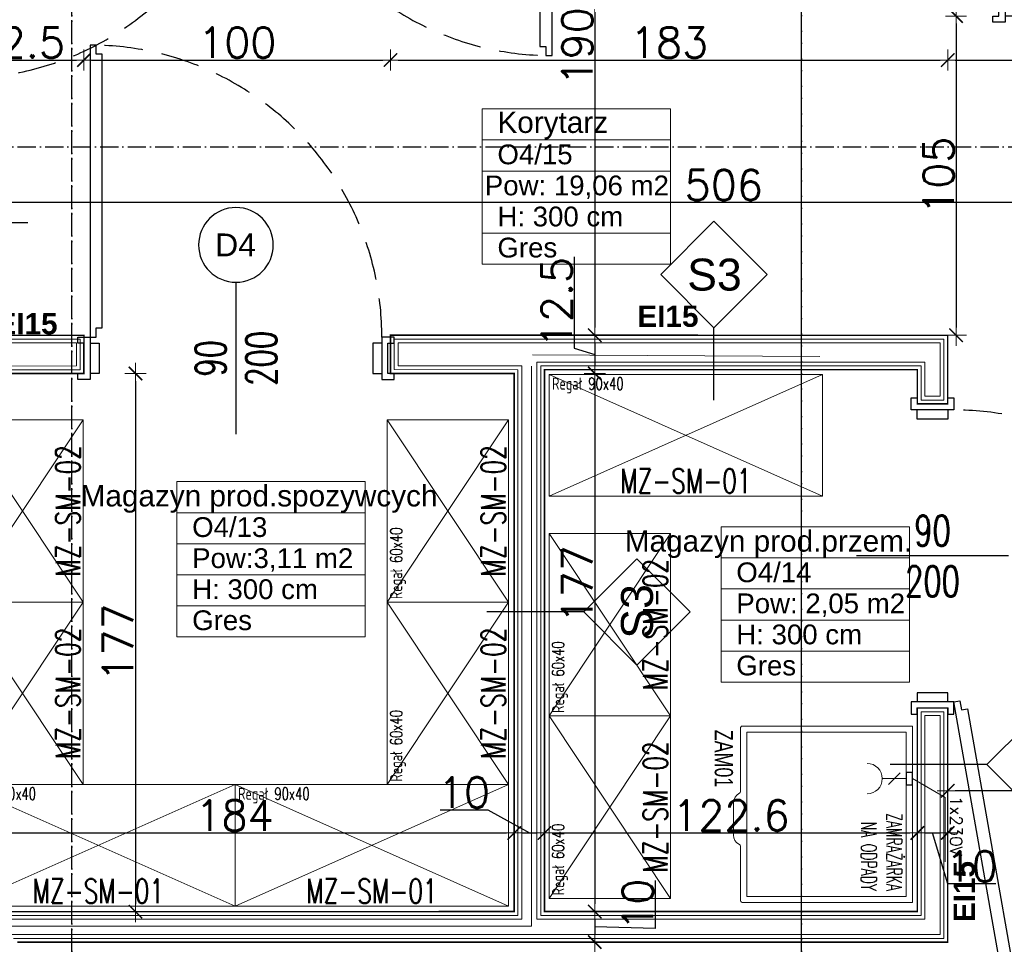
# Model space of a CAD drawing. Header units: metres. Extents: x 5541655 to 5610276, y 5589641 to 5627879.
# Tile 45 of 69: x 5604864 to 5605512, y 5625686 to 5626295. Entities that reach past the tile are written whole.
import ezdxf

# ---------------------------------------------------------------- set-up
doc = ezdxf.new("R2010")
doc.units = ezdxf.units.M
doc.header["$MEASUREMENT"] = 0
doc.linetypes.add('ACAD_ISO10W100', pattern=[18, 12, -3, 0, -3])
doc.linetypes.add('DASHED', pattern=[19.05, 12.7, -6.35])
doc.layers.get('0').update_dxf_attribs({"linetype": 'CONTINUOUS', "lineweight": 18})
doc.layers.get('Defpoints').update_dxf_attribs({"linetype": 'CONTINUOUS'})
for name, color, linetype in [('2D- Siatka Modularna', 7, 'ACAD_ISO10W100'), ('Budowlane - Opisy', 7, 'CONTINUOUS'), ('Budowlane - Sciany Wew', 7, 'CONTINUOUS'), ('Indeksy_urządzeń_gastronomicznych', 242, 'CONTINUOUS'), ('znaczniki drzwi', 7, 'CONTINUOUS'), ('Ściany', 51, 'CONTINUOUS'), ('Ślusarka_okienna', 30, 'CONTINUOUS')]:
    doc.layers.add(name, color=color, linetype=linetype)
doc.layers.add('a___wymiary', color=7, linetype='CONTINUOUS', lineweight=18, true_color=0x000000)
for name, color, linetype, lineweight in [('Gastronomia PKN ORLEN', 220, 'CONTINUOUS', 20), ('Instalacje elektryczne', 1, 'CONTINUOUS', 20), ('MEBLE PKN', 150, 'CONTINUOUS', 20), ('WYMIARY WEW', 251, 'CONTINUOUS', 13)]:
    doc.layers.add(name, color=color, linetype=linetype, lineweight=lineweight)
doc.styles.add('GENERATED_STYLE_2', font='arial.ttf')
doc.styles.add('JACEK_07', font='SIMPLEX.SHX', dxfattribs={"width": 0.7})
doc.styles.get("Standard").update_dxf_attribs({"font": 'simplex.shx'})
doc.linetypes.add('ZIGZAG', pattern='A,0.0001,-0.2,[131,ltypeshp.shx,S=0.2,R=0,X=-0.2,Y=0],-0.4,[131,ltypeshp.shx,S=0.2,R=180,X=0.2,Y=0],-0.2', length=0.8001)
doc.dimstyles.new('1_50', dxfattribs={"dimtxt": 20, "dimasz": 5, "dimexe": 1.25, "dimexo": 0.625, "dimgap": 1.5, "dimtad": 1, "dimdec": 3, "dimlfac": 0.5, "dimrnd": 0.1, "dimdsep": 46, "dimtxsty": 'Standard', "dimblk": 'znacznik', "dimcen": 1.5, "dimse1": 1, "dimse2": 1, "dimclrd": 256, "dimclrt": 256, "dimazin": 0, "dimtfac": 1, "dimtdec": 3, "dimtmove": 0, "dimatfit": 3, "dimldrblk": 'znacznik', "dimfxl": 1, "dimarcsym": 0})

# ---------------------------------------------------------------- blocks, each defined once
blk = doc.blocks.new('gn-230')
at = {"layer": 'Instalacje elektryczne'}
for p, q in [((-4, 0), (-19.8, 0)), ((-15.65, -3.75), (-8.15, 3.75))]:
    blk.add_line(p, q, dxfattribs=at)
at = {"layer": 'Instalacje elektryczne', "lineweight": 30}
blk.add_lwpolyline([(-4, -4), (0, -4), (0, 4), (-4, 4)], close=True, dxfattribs=at)
at = {"layer": 'Instalacje elektryczne'}
blk.add_arc((-29.8, 0), 10, 270, 90, dxfattribs=at)
blk = doc.blocks.new('Zamrażarka na odpady')
blk.add_lwpolyline([(0, 0), (58, 0), (58, -56, -0.414214), (57.5, -56.5), (39.7, -56.5, 0.289122), (38.8, -57.07, -0.300084), (35.91, -58.81), (25.09, -58.81, -0.278224), (22.2, -57.07, 0.267387), (21.3, -56.5), (0.5, -56.5, -0.414214), (0, -56)], format="xyb", close=True)
blk.add_lwpolyline([(2, -2), (56, -2), (56, -54.5), (2, -54.5)], close=True)
at = {"layer": 'Instalacje elektryczne'}
blk.add_lwpolyline([(17.29, 0), (23.54, 10.83), (44.7, 10.83)], dxfattribs=at)
at = {"layer": 'Instalacje elektryczne', "xscale": 0.5, "yscale": 0.5, "zscale": 0.5, "rotation": 90}
blk.add_blockref('gn-230', (17.29, 0), dxfattribs=at)
at = {"color": 242, "insert": (25.38, -3.51), "char_height": 5, "width": 28.8858, "attachment_point": 1}
blk.add_mtext('\\pxsm1,qr;{\\W0.6;ZAMRAŻARKA \\PNA ODPADY}', dxfattribs=at)
at = {"layer": 'Indeksy_urządzeń_gastronomicznych', "color": 242, "insert": (1.22, -59.03, 0), "char_height": 6, "width": 22.4806, "attachment_point": 1, "style": 'JACEK_07'}
blk.add_mtext('{\\fArial|b0|i0|c238|p34;ZAM01}', dxfattribs=at)
at = {"layer": 'Instalacje elektryczne', "insert": (23.02, 16.39), "char_height": 4, "width": 32.4538, "attachment_point": 1}
blk.add_mtext('1x230V', dxfattribs=at)
blk = doc.blocks.new('*U300')
for p, q in [((0, 0), (90, -40)), ((90, 0), (0, -40))]:
    blk.add_line(p, q)
at = {"flags": 128}
blk.add_lwpolyline([(0, 0), (90, 0), (90, -40), (0, -40)], close=True, dxfattribs=at)
at = {"color": 7, "style": 'JACEK_07'}
for s, insert, char_height, width, attachment_point in [('Regał 90x40', (1, -1), 4, 41.1867, 1), ('\\pxqc;MZ-SM-01', (45, -39), 8, 90, 8)]:
    blk.add_mtext(s, dxfattribs=dict(at, insert=insert, char_height=char_height, width=width, attachment_point=attachment_point))
blk = doc.blocks.new('*U302')
for p, q in [((0, 0), (60, -40)), ((60, 0), (0, -40))]:
    blk.add_line(p, q)
at = {"flags": 128}
blk.add_lwpolyline([(0, 0), (60, 0), (60, -40), (0, -40)], close=True, dxfattribs=at)
at = {"color": 7, "style": 'JACEK_07'}
for s, insert, char_height, width, attachment_point in [('Regał 60x40', (1, -1), 4, 41.1867, 1), ('\\pxqc;MZ-SM-02', (30, -39), 8, 60, 8)]:
    blk.add_mtext(s, dxfattribs=dict(at, insert=insert, char_height=char_height, width=width, attachment_point=attachment_point))
blk = doc.blocks.new('*U301')
for p, q in [((0, 0), (90, -40)), ((90, 0), (0, -40))]:
    blk.add_line(p, q)
at = {"flags": 128}
blk.add_lwpolyline([(0, 0), (90, 0), (90, -40), (0, -40)], close=True, dxfattribs=at)
at = {"color": 7, "style": 'JACEK_07'}
for s, insert, char_height, width, attachment_point in [('Regał 90x40', (1, -1), 4, 41.1867, 1), ('\\pxqc;MZ-SM-01', (45, -39), 8, 90, 8)]:
    blk.add_mtext(s, dxfattribs=dict(at, insert=insert, char_height=char_height, width=width, attachment_point=attachment_point))
blk = doc.blocks.new('*U303')
for p, q in [((0, 0), (60, -40)), ((60, 0), (0, -40)), ((120, 0), (60, -40)), ((60, 0), (120, -40))]:
    blk.add_line(p, q)
at = {"flags": 128}
for points in [[(0, 0), (60, 0), (60, -40), (0, -40)], [(60, 0), (120, 0), (120, -40), (60, -40)]]:
    blk.add_lwpolyline(points, close=True, dxfattribs=at)
at = {"color": 7, "style": 'JACEK_07'}
for s, insert, char_height, width, attachment_point in [('Regał 60x40', (1, -1), 4, 41.1867, 1), ('Regał 60x40', (61, -1), 4, 41.1867, 1), ('\\pxqc;MZ-SM-02', (30, -39), 8, 60, 8), ('\\pxqc;MZ-SM-02', (90, -39), 8, 60, 8)]:
    blk.add_mtext(s, dxfattribs=dict(at, insert=insert, char_height=char_height, width=width, attachment_point=attachment_point))
blk = doc.blocks.new('*U308')
blk.add_lwpolyline([(97.65, 8.97), (100.61, 9.49), (100.26, 11.46), (188.89, 27.09), (189.24, 25.12), (192.19, 25.64), (192.54, 23.67), (98, 7)], close=True)
at = {"color": 7}
blk.add_lwpolyline([(50, 25), (50, -25)], dxfattribs=at)
for points in [[(-2, -5), (0, -5), (0, 5), (-2, 5), (-2, 7), (2, 7), (2, 5), (2, -7), (-2, -7), (-2, -5)], [(102, -5), (100, -5), (100, 5), (102, 5), (102, 7), (98, 7), (98, 5), (98, -7), (102, -7), (102, -5)], [(2, 5), (5, 5), (5, -5), (2, -5)], [(98, 5), (95, 5), (95, -5), (98, -5)]]:
    blk.add_lwpolyline(points)
at = {"linetype": 'DASHED'}
blk.add_arc((98, 7), 96, 0, 180, dxfattribs=at)
at = {"color": 7, "insert": (50, 0), "char_height": 10, "width": 10, "attachment_point": 5, "rotation": 90, "style": 'JACEK_07'}
blk.add_mtext('\\pxqc;90\\P200', dxfattribs=at)
blk = doc.blocks.new('*U318')
blk.add_lwpolyline([(4, 7), (4, 10), (6, 10), (6, 100), (4, 100), (4, 103), (2, 103), (2, 7)], close=True)
at = {"color": 7}
blk.add_lwpolyline([(50, 25), (50, -25)], dxfattribs=at)
for points in [[(-2, -5), (0, -5), (0, 5), (-2, 5), (-2, 7), (2, 7), (2, 5), (2, -7), (-2, -7), (-2, -5)], [(102, -5), (100, -5), (100, 5), (102, 5), (102, 7), (98, 7), (98, 5), (98, -7), (102, -7), (102, -5)], [(2, 5), (5, 5), (5, -5), (2, -5)], [(98, 5), (95, 5), (95, -5), (98, -5)]]:
    blk.add_lwpolyline(points)
at = {"linetype": 'DASHED'}
blk.add_arc((2, 7), 96, 0, 90, dxfattribs=at)
at = {"color": 7, "insert": (50, 0), "char_height": 10, "width": 10, "attachment_point": 5, "rotation": 90, "style": 'JACEK_07'}
blk.add_mtext('\\pxqc;90\\P200', dxfattribs=at)
blk = doc.blocks.new('*U315')
at = {"color": 7}
blk.add_lwpolyline([(50, 25), (50, -25)], dxfattribs=at)
for points in [[(-2, 5), (0, 5), (0, -5), (-2, -5), (-2, -7), (2, -7), (2, -5), (2, 7), (-2, 7), (-2, 5)], [(102, 5), (100, 5), (100, -5), (102, -5), (102, -7), (98, -7), (98, -5), (98, 7), (102, 7), (102, 5)], [(2, -5), (5, -5), (5, 5), (2, 5)], [(98, -5), (95, -5), (95, 5), (98, 5)]]:
    blk.add_lwpolyline(points)
blk.add_lwpolyline([(96, -7), (96, -10), (94, -10), (94, -100), (96, -100), (96, -103), (98, -103), (98, -7)], close=True)
at = {"linetype": 'DASHED'}
blk.add_arc((98, -7), 96, 180, 270, dxfattribs=at)
at = {"color": 7, "insert": (50, 0), "char_height": 10, "width": 10, "attachment_point": 5, "rotation": 90, "style": 'JACEK_07'}
blk.add_mtext('\\pxqc;90\\P200', dxfattribs=at)
blk = doc.blocks.new('znacznik')
at = {"layer": 'a___wymiary'}
for p, q in [((0, 1.39), (0, -1.39)), ((1.39, 0), (-1.39, 0))]:
    blk.add_line(p, q, dxfattribs=at)
at = {"layer": 'a___wymiary', "const_width": 0.2}
blk.add_lwpolyline([(0.88, 0.88), (-0.88, -0.88)], dxfattribs=at)
blk = doc.blocks.new('*D888')
at = {"layer": 'Defpoints', "color": 0, "ltscale": 5}
for p in [(5605470.56, 5626296.98), (5605474.37, 5626087.03), (5605479.85, 5626087.03)]:
    blk.add_point(p, dxfattribs=at)
at = {"layer": 'WYMIARY WEW', "lineweight": -2}
blk.add_line((5605479.85, 5626291.98), (5605479.85, 5626092.03), dxfattribs=at)
at = {"layer": 'WYMIARY WEW', "lineweight": -2, "ltscale": 5, "xscale": 5, "yscale": 5, "zscale": 5}
for p, rotation in [((5605479.85, 5626296.98), 90), ((5605479.85, 5626087.03), 270)]:
    blk.add_blockref('znacznik', p, dxfattribs=dict(at, rotation=rotation))
at = {"layer": 'WYMIARY WEW', "ltscale": 5, "insert": (5605468.35, 5626192), "char_height": 20, "attachment_point": 5, "rotation": 90}
blk.add_mtext('105', dxfattribs=at)
blk = doc.blocks.new('Etykieta_10_2', base_point=(60778.92, 3109.3))
at = {"layer": 'Budowlane - Opisy'}
for p, q in [((60864.25, 3134.3), (60839.25, 3109.3)), ((60889.25, 3109.3), (60864.25, 3134.3)), ((60839.25, 3109.3), (60793.8, 3109.3)), ((60839.25, 3109.3), (60864.25, 3084.3)), ((60864.25, 3084.3), (60889.25, 3109.3))]:
    blk.add_line(p, q, dxfattribs=at)
at = {"layer": 'Budowlane - Opisy', "insert": (60872.01, 3096.72), "char_height": 15, "attachment_point": 7, "rotation": 90, "style": 'GENERATED_STYLE_2'}
blk.add_mtext('{S3}', dxfattribs=at)
blk = doc.blocks.new('*D969')
at = {"layer": 'Defpoints', "color": 0}
for p in [(5604906.07, 5626268.05), (5604821.06, 5626223.89), (5604906.07, 5626058.9)]:
    blk.add_point(p, dxfattribs=at)
at = {"layer": 'WYMIARY WEW', "lineweight": -2}
blk.add_line((5604826.06, 5626268.05), (5604901.07, 5626268.05), dxfattribs=at)
at = {"layer": 'WYMIARY WEW', "lineweight": -2, "xscale": 5, "yscale": 5, "zscale": 5, "rotation": 180}
blk.add_blockref('znacznik', (5604821.06, 5626268.05), dxfattribs=at)
at = {"layer": 'WYMIARY WEW', "lineweight": -2, "xscale": 5, "yscale": 5, "zscale": 5}
blk.add_blockref('znacznik', (5604906.07, 5626268.05), dxfattribs=at)
at = {"layer": 'WYMIARY WEW', "insert": (5604863.56, 5626279.55), "char_height": 20, "attachment_point": 5}
blk.add_mtext('42.5', dxfattribs=at)
blk = doc.blocks.new('*D970')
at = {"layer": 'Defpoints', "color": 0}
for p in [(5605107.76, 5626268.05), (5604906.07, 5626058.9), (5605107.76, 5626058.95)]:
    blk.add_point(p, dxfattribs=at)
at = {"layer": 'WYMIARY WEW', "lineweight": -2}
blk.add_line((5604911.07, 5626268.05), (5605102.76, 5626268.05), dxfattribs=at)
at = {"layer": 'WYMIARY WEW', "lineweight": -2, "xscale": 5, "yscale": 5, "zscale": 5, "rotation": 180}
blk.add_blockref('znacznik', (5604906.07, 5626268.05), dxfattribs=at)
at = {"layer": 'WYMIARY WEW', "lineweight": -2, "xscale": 5, "yscale": 5, "zscale": 5}
blk.add_blockref('znacznik', (5605107.76, 5626268.05), dxfattribs=at)
at = {"layer": 'WYMIARY WEW', "insert": (5605006.92, 5626279.55), "char_height": 20, "attachment_point": 5}
blk.add_mtext('100', dxfattribs=at)
blk = doc.blocks.new('*D971')
at = {"layer": 'Defpoints', "color": 0}
for p in [(5605474.37, 5626268.05), (5605107.76, 5626058.95), (5605474.37, 5626058.94)]:
    blk.add_point(p, dxfattribs=at)
at = {"layer": 'WYMIARY WEW', "lineweight": -2}
blk.add_line((5605112.76, 5626268.05), (5605469.37, 5626268.05), dxfattribs=at)
at = {"layer": 'WYMIARY WEW', "lineweight": -2, "xscale": 5, "yscale": 5, "zscale": 5, "rotation": 180}
blk.add_blockref('znacznik', (5605107.76, 5626268.05), dxfattribs=at)
at = {"layer": 'WYMIARY WEW', "lineweight": -2, "xscale": 5, "yscale": 5, "zscale": 5}
blk.add_blockref('znacznik', (5605474.37, 5626268.05), dxfattribs=at)
at = {"layer": 'WYMIARY WEW', "insert": (5605291.07, 5626279.55), "char_height": 20, "attachment_point": 5}
blk.add_mtext('183', dxfattribs=at)
blk = doc.blocks.new('*D972')
at = {"layer": 'Defpoints', "color": 0}
for p in [(5605833.06, 5626268.05), (5605474.37, 5626058.94), (5605833.06, 5625937.89)]:
    blk.add_point(p, dxfattribs=at)
at = {"layer": 'WYMIARY WEW', "lineweight": -2}
blk.add_line((5605479.37, 5626268.05), (5605828.06, 5626268.05), dxfattribs=at)
at = {"layer": 'WYMIARY WEW', "lineweight": -2, "xscale": 5, "yscale": 5, "zscale": 5, "rotation": 180}
blk.add_blockref('znacznik', (5605474.37, 5626268.05), dxfattribs=at)
at = {"layer": 'WYMIARY WEW', "lineweight": -2, "xscale": 5, "yscale": 5, "zscale": 5}
blk.add_blockref('znacznik', (5605833.06, 5626268.05), dxfattribs=at)
at = {"layer": 'WYMIARY WEW', "insert": (5605653.71, 5626279.55), "char_height": 20, "attachment_point": 5}
blk.add_mtext('180', dxfattribs=at)
blk = doc.blocks.new('*D975')
at = {"layer": 'Defpoints', "color": 0}
for p in [(5605254.75, 5626466.98), (5605242.16, 5626087.03), (5605269.01, 5626087.03)]:
    blk.add_point(p, dxfattribs=at)
at = {"layer": 'WYMIARY WEW', "lineweight": -2}
blk.add_line((5605242.16, 5626461.98), (5605242.16, 5626092.03), dxfattribs=at)
at = {"layer": 'WYMIARY WEW', "lineweight": -2, "xscale": 5, "yscale": 5, "zscale": 5}
for p, rotation in [((5605242.16, 5626466.98), 90), ((5605242.16, 5626087.03), 270)]:
    blk.add_blockref('znacznik', p, dxfattribs=dict(at, rotation=rotation))
at = {"layer": 'WYMIARY WEW', "insert": (5605230.66, 5626277), "char_height": 20, "attachment_point": 5, "rotation": 90}
blk.add_mtext('190', dxfattribs=at)
blk = doc.blocks.new('*D976')
at = {"layer": 'Defpoints', "color": 0}
for p in [(5605269.01, 5626087.03), (5605242.16, 5626061.88), (5605454.37, 5626061.88)]:
    blk.add_point(p, dxfattribs=at)
at = {"layer": 'WYMIARY WEW', "lineweight": -2}
for p, q in [((5605228.66, 5626138.65), (5605228.66, 5626078.51)), ((5605228.66, 5626078.51), (5605242.16, 5626074.46)), ((5605242.16, 5626082.03), (5605242.16, 5626066.88))]:
    blk.add_line(p, q, dxfattribs=at)
at = {"layer": 'WYMIARY WEW', "lineweight": -2, "xscale": 5, "yscale": 5, "zscale": 5}
for p, rotation in [((5605242.16, 5626087.03), 90), ((5605242.16, 5626061.88), 270)]:
    blk.add_blockref('znacznik', p, dxfattribs=dict(at, rotation=rotation))
at = {"layer": 'WYMIARY WEW', "insert": (5605217.16, 5626108.58), "char_height": 20, "attachment_point": 5, "rotation": 90}
blk.add_mtext('12.5', dxfattribs=at)
blk = doc.blocks.new('*D977')
at = {"layer": 'Defpoints', "color": 0}
for p in [(5605454.37, 5626061.88), (5605242.16, 5625707.99), (5605454.37, 5625707.99)]:
    blk.add_point(p, dxfattribs=at)
at = {"layer": 'WYMIARY WEW', "lineweight": -2}
blk.add_line((5605242.16, 5626056.88), (5605242.16, 5625712.99), dxfattribs=at)
at = {"layer": 'WYMIARY WEW', "lineweight": -2, "xscale": 5, "yscale": 5, "zscale": 5}
for p, rotation in [((5605242.16, 5626061.88), 90), ((5605242.16, 5625707.99), 270)]:
    blk.add_blockref('znacznik', p, dxfattribs=dict(at, rotation=rotation))
at = {"layer": 'WYMIARY WEW', "insert": (5605230.66, 5625923.26), "char_height": 20, "attachment_point": 5, "rotation": 90}
blk.add_mtext('177', dxfattribs=at)
blk = doc.blocks.new('*D978')
at = {"layer": 'Defpoints', "color": 0}
for p in [(5605454.37, 5625707.99), (5605242.16, 5625687.88), (5605474.37, 5625687.88)]:
    blk.add_point(p, dxfattribs=at)
at = {"layer": 'WYMIARY WEW', "lineweight": -2}
for p, q in [((5605281.97, 5625728.36), (5605281.97, 5625696.79)), ((5605242.16, 5625702.99), (5605242.16, 5625692.88)), ((5605281.97, 5625696.79), (5605242.16, 5625697.93))]:
    blk.add_line(p, q, dxfattribs=at)
at = {"layer": 'WYMIARY WEW', "lineweight": -2, "xscale": 5, "yscale": 5, "zscale": 5}
for p, rotation in [((5605242.16, 5625707.99), 90), ((5605242.16, 5625687.88), 270)]:
    blk.add_blockref('znacznik', p, dxfattribs=dict(at, rotation=rotation))
at = {"layer": 'WYMIARY WEW', "insert": (5605270.47, 5625712.57), "char_height": 20, "attachment_point": 5, "rotation": 90}
blk.add_mtext('10', dxfattribs=at)
blk = doc.blocks.new('*D994')
at = {"layer": 'Defpoints', "color": 0}
for p in [(5604821.16, 5625952.45), (5605189.12, 5625835.94), (5605189.12, 5625759.68)]:
    blk.add_point(p, dxfattribs=at)
at = {"layer": 'WYMIARY WEW', "lineweight": -2}
blk.add_line((5604826.16, 5625759.68), (5605184.12, 5625759.68), dxfattribs=at)
at = {"layer": 'WYMIARY WEW', "lineweight": -2, "xscale": 5, "yscale": 5, "zscale": 5, "rotation": 180}
blk.add_blockref('znacznik', (5604821.16, 5625759.68), dxfattribs=at)
at = {"layer": 'WYMIARY WEW', "lineweight": -2, "xscale": 5, "yscale": 5, "zscale": 5}
blk.add_blockref('znacznik', (5605189.12, 5625759.68), dxfattribs=at)
at = {"layer": 'WYMIARY WEW', "insert": (5605005.14, 5625771.18), "char_height": 20, "attachment_point": 5}
blk.add_mtext('184', dxfattribs=at)
blk = doc.blocks.new('*D995')
at = {"layer": 'Defpoints', "color": 0}
for p in [(5605189.12, 5625835.94), (5605209.12, 5625835.85), (5605209.12, 5625759.68)]:
    blk.add_point(p, dxfattribs=at)
at = {"layer": 'WYMIARY WEW', "lineweight": -2}
for p, q in [((5605140.33, 5625774.8), (5605171.9, 5625774.8)), ((5605171.9, 5625774.8), (5605199.12, 5625759.68)), ((5605194.12, 5625759.68), (5605204.12, 5625759.68))]:
    blk.add_line(p, q, dxfattribs=at)
at = {"layer": 'WYMIARY WEW', "lineweight": -2, "xscale": 5, "yscale": 5, "zscale": 5, "rotation": 180}
blk.add_blockref('znacznik', (5605189.12, 5625759.68), dxfattribs=at)
at = {"layer": 'WYMIARY WEW', "lineweight": -2, "xscale": 5, "yscale": 5, "zscale": 5}
blk.add_blockref('znacznik', (5605209.12, 5625759.68), dxfattribs=at)
at = {"layer": 'WYMIARY WEW', "insert": (5605156.12, 5625786.3), "char_height": 20, "attachment_point": 5}
blk.add_mtext('10', dxfattribs=at)
blk = doc.blocks.new('*D996')
at = {"layer": 'Defpoints', "color": 0}
for p in [(5605209.12, 5625835.85), (5605454.37, 5625788.35), (5605454.37, 5625759.68)]:
    blk.add_point(p, dxfattribs=at)
at = {"layer": 'WYMIARY WEW', "lineweight": -2}
blk.add_line((5605214.12, 5625759.68), (5605449.37, 5625759.68), dxfattribs=at)
at = {"layer": 'WYMIARY WEW', "lineweight": -2, "xscale": 5, "yscale": 5, "zscale": 5, "rotation": 180}
blk.add_blockref('znacznik', (5605209.12, 5625759.68), dxfattribs=at)
at = {"layer": 'WYMIARY WEW', "lineweight": -2, "xscale": 5, "yscale": 5, "zscale": 5}
blk.add_blockref('znacznik', (5605454.37, 5625759.68), dxfattribs=at)
at = {"layer": 'WYMIARY WEW', "insert": (5605331.74, 5625771.18), "char_height": 20, "attachment_point": 5}
blk.add_mtext('122.6', dxfattribs=at)
blk = doc.blocks.new('*D997')
at = {"layer": 'Defpoints', "color": 0}
for p in [(5605454.37, 5625788.35), (5605474.37, 5625768.25), (5605474.37, 5625759.68)]:
    blk.add_point(p, dxfattribs=at)
at = {"layer": 'WYMIARY WEW', "lineweight": -2}
for p, q in [((5605459.37, 5625759.68), (5605469.37, 5625759.68)), ((5605474.42, 5625726.18), (5605464.37, 5625759.68)), ((5605505.99, 5625726.18), (5605474.42, 5625726.18))]:
    blk.add_line(p, q, dxfattribs=at)
at = {"layer": 'WYMIARY WEW', "lineweight": -2, "xscale": 5, "yscale": 5, "zscale": 5, "rotation": 180}
blk.add_blockref('znacznik', (5605454.37, 5625759.68), dxfattribs=at)
at = {"layer": 'WYMIARY WEW', "lineweight": -2, "xscale": 5, "yscale": 5, "zscale": 5}
blk.add_blockref('znacznik', (5605474.37, 5625759.68), dxfattribs=at)
at = {"layer": 'WYMIARY WEW', "insert": (5605490.2, 5625737.68), "char_height": 20, "attachment_point": 5}
blk.add_mtext('10', dxfattribs=at)
blk = doc.blocks.new('*D999')
at = {"layer": 'Defpoints', "color": 0}
for p in [(5605474.37, 5625841.88), (5605753.06, 5625840.97), (5605474.37, 5625787.45)]:
    blk.add_point(p, dxfattribs=at)
at = {"layer": 'WYMIARY WEW', "lineweight": -2}
blk.add_line((5605748.06, 5625787.45), (5605479.37, 5625787.45), dxfattribs=at)
at = {"layer": 'WYMIARY WEW', "lineweight": -2, "xscale": 5, "yscale": 5, "zscale": 5, "rotation": 180}
blk.add_blockref('znacznik', (5605474.37, 5625787.45), dxfattribs=at)
at = {"layer": 'WYMIARY WEW', "lineweight": -2, "xscale": 5, "yscale": 5, "zscale": 5}
blk.add_blockref('znacznik', (5605753.06, 5625787.45), dxfattribs=at)
at = {"layer": 'WYMIARY WEW', "insert": (5605613.71, 5625798.95), "char_height": 20, "attachment_point": 5}
blk.add_mtext('139', dxfattribs=at)
blk = doc.blocks.new('*D1002')
at = {"layer": 'Defpoints', "color": 0}
for p in [(5605833.06, 5626175.98), (5604821.06, 5626174.29), (5604821.06, 5626160.98)]:
    blk.add_point(p, dxfattribs=at)
at = {"layer": 'WYMIARY WEW', "lineweight": -2}
blk.add_line((5605828.06, 5626174.29), (5604826.06, 5626174.29), dxfattribs=at)
at = {"layer": 'WYMIARY WEW', "lineweight": -2, "xscale": 5, "yscale": 5, "zscale": 5, "rotation": 180}
blk.add_blockref('znacznik', (5604821.06, 5626174.29), dxfattribs=at)
at = {"layer": 'WYMIARY WEW', "lineweight": -2, "xscale": 5, "yscale": 5, "zscale": 5}
blk.add_blockref('znacznik', (5605833.06, 5626174.29), dxfattribs=at)
at = {"layer": 'WYMIARY WEW', "insert": (5605327.06, 5626185.79), "char_height": 20, "attachment_point": 5}
blk.add_mtext('506', dxfattribs=at)
blk = doc.blocks.new('*D1003')
at = {"layer": 'Defpoints', "color": 0}
for p in [(5604906.07, 5626061.88), (5604906.17, 5625707.9), (5604939.98, 5625707.9)]:
    blk.add_point(p, dxfattribs=at)
at = {"layer": 'WYMIARY WEW', "lineweight": -2}
blk.add_line((5604939.98, 5626056.88), (5604939.98, 5625712.9), dxfattribs=at)
at = {"layer": 'WYMIARY WEW', "lineweight": -2, "xscale": 5, "yscale": 5, "zscale": 5}
for p, rotation in [((5604939.98, 5626061.88), 90), ((5604939.98, 5625707.9), 270)]:
    blk.add_blockref('znacznik', p, dxfattribs=dict(at, rotation=rotation))
at = {"layer": 'WYMIARY WEW', "insert": (5604928.48, 5625884.89), "char_height": 20, "attachment_point": 5, "rotation": 90}
blk.add_mtext('177', dxfattribs=at)

msp = doc.modelspace()

# ---------------------------------------------------------------- linework, layer by layer
at = {"linetype": 'ZIGZAG', "ltscale": 15}
for p, q in [((5605201.1367, 5626074.1263), (5605390.314, 5626073.1409)), ((5605200.5797, 5626066.7093), (5605200.5797, 5625698.3241)), ((5604810.6775, 5625698.4019), (5605200.5797, 5625698.3241))]:
    msp.add_line(p, q, dxfattribs=at)
at = {"linetype": 'Continuous'}
for points in [[(5605168.1072, 5626235.8928), (5605168.1072, 5626133.75), (5605292.0044, 5626133.75), (5605292.0044, 5626235.8928), (5605168.1072, 5626235.8928), (5605168.1072, 5626154.1785), (5605292.0044, 5626154.1785), (5605292.0044, 5626215.4643), (5605168.1072, 5626215.4643), (5605168.1072, 5626174.6071), (5605292.0044, 5626174.6071), (5605292.0044, 5626195.0357), (5605168.1072, 5626195.0357)], [(5604967.2655, 5625990.7613), (5604967.2655, 5625888.6184), (5605091.1627, 5625888.6184), (5605091.1627, 5625990.7613), (5604967.2655, 5625990.7613), (5604967.2655, 5625909.047), (5605091.1627, 5625909.047), (5605091.1627, 5625970.3327), (5604967.2655, 5625970.3327), (5604967.2655, 5625929.4755), (5605091.1627, 5625929.4755), (5605091.1627, 5625949.9041), (5604967.2655, 5625949.9041)], [(5605325.2799, 5625961.021), (5605325.2799, 5625858.8781), (5605449.1771, 5625858.8781), (5605449.1771, 5625961.021), (5605325.2799, 5625961.021), (5605325.2799, 5625879.3067), (5605449.1771, 5625879.3067), (5605449.1771, 5625940.5924), (5605325.2799, 5625940.5924), (5605325.2799, 5625899.7352), (5605449.1771, 5625899.7352), (5605449.1771, 5625920.1638), (5605325.2799, 5625920.1638)]]:
    msp.add_lwpolyline(points, dxfattribs=at)
at = {"layer": '2D- Siatka Modularna', "lineweight": 25}
for p, q in [((5604898.0597, 5623454.9756), (5604898.0597, 5627541.5396)), ((5604898.0597, 5622698.457), (5604898.0597, 5627541.5396)), ((5605378.0597, 5623430.3089), (5605378.0597, 5627541.5396)), ((5605378.0597, 5622698.457), (5605378.0597, 5627541.5396)), ((5603342.0597, 5626210.9756), (5606465.0678, 5626210.9756)), ((5603342.0597, 5626210.9756), (5606465.0678, 5626210.9756))]:
    msp.add_line(p, q, dxfattribs=at)
at = {"layer": 'Budowlane - Opisy'}
for p, q in [((5605320.5807, 5626161.9998), (5605285.5807, 5626126.9998)), ((5605355.5807, 5626126.9998), (5605320.5807, 5626161.9998)), ((5604869.0997, 5626160.9756), (5604784.6345, 5626160.9756)), ((5605285.5807, 5626126.9998), (5605320.5807, 5626091.9998)), ((5605320.5807, 5626091.9998), (5605355.5807, 5626126.9998)), ((5605320.5807, 5626044.3078), (5605320.5807, 5626091.9998))]:
    msp.add_line(p, q, dxfattribs=at)
at = {"layer": 'Budowlane - Sciany Wew', "color": 251, "linetype": 'Continuous', "lineweight": 20}
for points in [[(5604818.6597, 5626064.2753), (5604903.5684, 5626064.3768), (5604903.5684, 5626084.4797), (5604818.5597, 5626084.4797)], [(5604859.6684, 5625690.3797), (5605471.8678, 5625690.3797), (5605471.8678, 5625839.3797), (5605456.8678, 5625839.3797), (5605456.8678, 5625705.4885), (5605206.6197, 5625705.4864), (5605206.6197, 5626066.8808), (5605456.8678, 5626066.8828), (5605456.8678, 5626044.3797), (5605471.8678, 5626044.3797), (5605471.8678, 5626084.5267), (5605110.2638, 5626084.5287), (5605110.2638, 5626064.4282), (5605191.6197, 5626064.3782), (5605191.6197, 5625705.4818), (5604818.6597, 5625705.379)], [(5604816.1597, 5626066.7723), (5604901.0684, 5626066.8738), (5604901.0684, 5626081.9797), (5604816.0597, 5626081.9797)], [(5604857.1684, 5625692.8797), (5605469.3678, 5625692.8797), (5605469.3678, 5625836.8797), (5605459.3678, 5625836.8797), (5605459.3678, 5625702.9874), (5605204.1197, 5625702.9874), (5605204.1197, 5626069.3818), (5605459.3678, 5626069.3818), (5605459.3678, 5626046.8797), (5605469.3678, 5626046.8797), (5605469.3678, 5626082.0277), (5605112.7638, 5626082.0277), (5605112.7638, 5626066.9267), (5605194.1197, 5626066.8767), (5605194.1197, 5625702.9825), (5604816.1597, 5625702.8783)]]:
    msp.add_lwpolyline(points, dxfattribs=at)
at = {"layer": 'znaczniki drzwi'}
for start, end in [(0, 180), (180, 0)]:
    msp.add_arc((5605006.0684, 5626146.459), 24.5792, start, end, dxfattribs=at)
at = {"layer": 'Ściany', "color": 0, "const_width": 1}
for points in [[(5604821.1597, 5626061.7783), (5604906.0684, 5626061.8797), (5604906.0684, 5626086.9797), (5604821.0597, 5626086.9797)], [(5604862.1684, 5625687.8797), (5605474.3678, 5625687.8797), (5605474.3678, 5625841.8797), (5605454.3678, 5625841.8797), (5605454.3678, 5625707.9895), (5605209.1197, 5625707.9854), (5605209.1197, 5626064.3797), (5605454.3678, 5626064.3838), (5605454.3678, 5626041.8797), (5605474.3678, 5626041.8797), (5605474.3678, 5626087.0257), (5605107.7638, 5626087.0297), (5605107.7638, 5626061.9297), (5605189.1197, 5626061.8797), (5605189.1197, 5625707.9811), (5604821.1597, 5625707.8797)]]:
    msp.add_lwpolyline(points, dxfattribs=at)

# ---------------------------------------------------------------- block references
at = {"layer": 'Budowlane - Opisy', "xscale": 1.400000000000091, "yscale": 1.400000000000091, "zscale": 1.400000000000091}
for p in [(5605150.4113, 5625905.0761), (5605415.6595, 5625804.6625)]:
    msp.add_blockref('Etykieta_10_2', p, dxfattribs=at)
at = {"layer": 'Gastronomia PKN ORLEN', "xscale": 2, "yscale": 2, "zscale": 2, "rotation": 270}
msp.add_blockref('Zamrażarka na odpady', (5605451.133, 5625829.9895), dxfattribs=at)
at = {"layer": 'MEBLE PKN', "xscale": 2, "yscale": 2, "zscale": 2}
for name, p in [('*U300', (5605212.0556, 5626061.238)), ('*U300', (5604825.5033, 5625791.4961)), ('*U301', (5605005.5033, 5625791.4961))]:
    msp.add_blockref(name, p, dxfattribs=at)
for name, p, rotation in [('*U302', (5604825.5033, 5625911.4961), 89.99999999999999), ('*U302', (5605105.5033, 5625911.4961), 90), ('*U303', (5605212.0556, 5625716.6781), 90), ('*U302', (5604825.5033, 5625791.4961), 89.99999999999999), ('*U302', (5605105.5033, 5625791.4961), 90)]:
    msp.add_blockref(name, p, dxfattribs=dict(at, rotation=rotation))
at = {"layer": 'Ślusarka_okienna', "xscale": 2, "yscale": 2, "zscale": 2}
for name, p in [('*U315', (5605018.0597, 5626476.9756)), ('*U318', (5605508.0597, 5626306.9756)), ('*U318', (5604906.0684, 5626071.8797))]:
    msp.add_blockref(name, p, dxfattribs=at)
at = {"layer": 'Ślusarka_okienna', "xscale": 2, "yscale": 2, "zscale": 2, "rotation": 270}
for name, p in [('*U318', (5604811.0597, 5626451.9756)), ('*U308', (5605464.3678, 5626041.8797))]:
    msp.add_blockref(name, p, dxfattribs=at)

# ---------------------------------------------------------------- texts
at = {"linetype": 'Continuous', "attachment_point": 1, "style": 'GENERATED_STYLE_2'}
for s, insert, char_height in [('Korytarz', (5605178.1072, 5626234.103), 14), ('O4/15', (5605178.1072, 5626212.4928), 13), ('Pow: 19,06 m2', (5605169.8247, 5626192.0643), 13), ('H: 300 cm', (5605178.1072, 5626171.6357), 13), ('{Gres}', (5605178.1072, 5626151.2071), 13), ('{\\fArial|b1|i0|c0|p34;EI15}', (5605270.1819, 5626106.5471), 14), ('{\\fArial|b1|i0|c0|p34;EI15}', (5604848.4934, 5626101.6341), 14), ('Magazyn prod.spozywcych', (5604903.8895, 5625988.4486), 14), ('O4/13', (5604977.2655, 5625967.3613), 13), ('Magazyn prod.przem.', (5605261.9039, 5625958.7084), 14), ('Pow:3,11 m2', (5604977.2655, 5625946.9327), 13), ('O4/14', (5605335.2799, 5625937.621), 13), ('H: 300 cm', (5604977.2655, 5625926.5041), 13), ('Pow: 2,05 m2', (5605335.2799, 5625917.1924), 13), ('{Gres}', (5604977.2655, 5625906.0755), 13), ('H: 300 cm', (5605335.2799, 5625896.7638), 13), ('{Gres}', (5605335.2799, 5625876.3352), 13)]:
    msp.add_mtext(s, dxfattribs=dict(at, insert=insert, char_height=char_height))
at = {"linetype": 'Continuous', "insert": (5605478.2692, 5625701.0225), "char_height": 14, "attachment_point": 1, "rotation": 90, "style": 'GENERATED_STYLE_2'}
msp.add_mtext('{\\fArial|b1|i0|c0|p34;EI15}', dxfattribs=at)
at = {"layer": 'Budowlane - Opisy', "insert": (5605302.9674, 5626116.1343), "char_height": 21, "attachment_point": 7, "style": 'GENERATED_STYLE_2'}
msp.add_mtext('S3', dxfattribs=at)
at = {"layer": 'znaczniki drzwi', "insert": (5605019.2169, 5626138.959), "char_height": 15, "attachment_point": 9, "style": 'GENERATED_STYLE_2'}
msp.add_mtext('D4', dxfattribs=at)

# ---------------------------------------------------------------- dimensions: what is measured, and where the dimension line sits
at = {"layer": 'WYMIARY WEW'}
for base, p1, p2, override, picture, middle in [((5605242.1597, 5626087.0279), (5605254.753, 5626466.9756), (5605269.0066, 5626087.0279), {"dimtmove": 1}, '*D975', (5605230.6597, 5626277.0018)), ((5605479.8473, 5626087.0257), (5605470.5597, 5626296.9756), (5605474.3678, 5626087.0257), {"dimblk": 'znacznik'}, '*D888', (5605468.3473, 5626192.0006))]:
    dim = msp.add_linear_dim(base=base, p1=p1, p2=p2, angle=90, dimstyle='1_50', override=override, dxfattribs=at)
    dim.commit()
    dim.dimension.update_dxf_attribs({"geometry": picture, "text_midpoint": middle})
for base, p1, p2, picture, middle in [((5604906.0684, 5626268.0509), (5604821.0597, 5626223.892), (5604906.0684, 5626058.8962), '*D969', (5604863.564, 5626279.5509)), ((5605189.1197, 5625759.6838), (5604821.1597, 5625952.4476), (5605189.1197, 5625835.9423), '*D994', (5605005.1397, 5625771.1838)), ((5605454.3678, 5625759.6838), (5605209.1197, 5625835.8455), (5605454.3678, 5625788.3548), '*D996', (5605331.7438, 5625771.1838)), ((5605474.3678, 5625759.6838), (5605454.3678, 5625788.3548), (5605474.3678, 5625768.245), '*D997', (5605475.9179, 5625737.6838))]:
    dim = msp.add_linear_dim(base=base, p1=p1, p2=p2, dimstyle='1_50', override={"dimtmove": 1}, dxfattribs=at)
    dim.commit()
    dim.dimension.update_dxf_attribs({"geometry": picture, "text_midpoint": middle})
for base, p1, p2, text, override, picture, middle in [((5605107.7638, 5626268.0509), (5604906.0684, 5626058.8962), (5605107.7638, 5626058.9462), '100', {"dimtxsty": 'Standard', "dimtmove": 1}, '*D970', (5605006.9161, 5626279.5509)), ((5605474.3678, 5626268.0509), (5605107.7638, 5626058.9462), (5605474.3678, 5626058.9421), '183', {"dimtxsty": 'Standard', "dimtmove": 1}, '*D971', (5605291.0658, 5626279.5509)), ((5605833.0597, 5626268.0509), (5605474.3678, 5626058.9421), (5605833.0597, 5625937.892), '180', {"dimtxsty": 'Standard', "dimtmove": 1}, '*D972', (5605653.7138, 5626279.5509)), ((5605474.3678, 5625787.4519), (5605753.0597, 5625840.9679), (5605474.3678, 5625841.8797), '139', {"dimtxsty": 'Standard'}, '*D999', (5605613.7138, 5625798.9519))]:
    dim = msp.add_linear_dim(base=base, p1=p1, p2=p2, text=text, dimstyle='1_50', override=override, dxfattribs=at)
    dim.commit()
    dim.dimension.update_dxf_attribs({"geometry": picture, "text_midpoint": middle})
dim = msp.add_linear_dim(base=(5604821.0597, 5626174.2905), p1=(5605833.0597, 5626175.9756), p2=(5604821.0597, 5626160.9756), dimstyle='1_50', dxfattribs=at)
dim.commit()
dim.dimension.update_dxf_attribs({"geometry": '*D1002', "text_midpoint": (5605327.0597, 5626185.7905)})
dim = msp.add_linear_dim(base=(5605242.1597, 5626061.8838), p1=(5605269.0066, 5626087.0279), p2=(5605454.3678, 5626061.8838), angle=90, text='12.5', dimstyle='1_50', override={"dimtxsty": 'Standard', "dimtmove": 1}, dxfattribs=at)
dim.commit()
dim.dimension.update_dxf_attribs({"geometry": '*D976', "text_midpoint": (5605217.1597, 5626080.0059)})
dim = msp.add_linear_dim(base=(5604939.9818, 5625707.9031), p1=(5604906.0684, 5626061.8797), p2=(5604906.166, 5625707.9031), angle=90, dimstyle='1_50', dxfattribs=at)
dim.commit()
dim.dimension.update_dxf_attribs({"geometry": '*D1003', "text_midpoint": (5604928.4818, 5625884.8914)})
for base, p1, p2, text, picture, middle in [((5605242.1597, 5625707.9895), (5605454.3678, 5626061.8838), (5605454.3678, 5625707.9895), '177', '*D977', (5605242.1597, 5625923.2583)), ((5605242.1597, 5625687.8797), (5605454.3678, 5625707.9895), (5605474.3678, 5625687.8797), '10', '*D978', (5605281.9659, 5625698.2872))]:
    dim = msp.add_linear_dim(base=base, p1=p1, p2=p2, angle=90, text=text, dimstyle='1_50', override={"dimtxsty": 'Standard', "dimtmove": 1}, dxfattribs=at)
    dim.commit()
    dim.dimension.update_dxf_attribs({"geometry": picture, "text_midpoint": middle, "dimtype": 160})
dim = msp.add_linear_dim(base=(5605209.1197, 5625759.6838), p1=(5605189.1197, 5625835.9423), p2=(5605209.1197, 5625835.8455), dimstyle='1_50', override={"dimtmove": 1}, dxfattribs=at)
dim.commit()
dim.dimension.update_dxf_attribs({"geometry": '*D995', "text_midpoint": (5605170.4032, 5625774.7967), "dimtype": 160})

doc.saveas('drawing.dxf')
